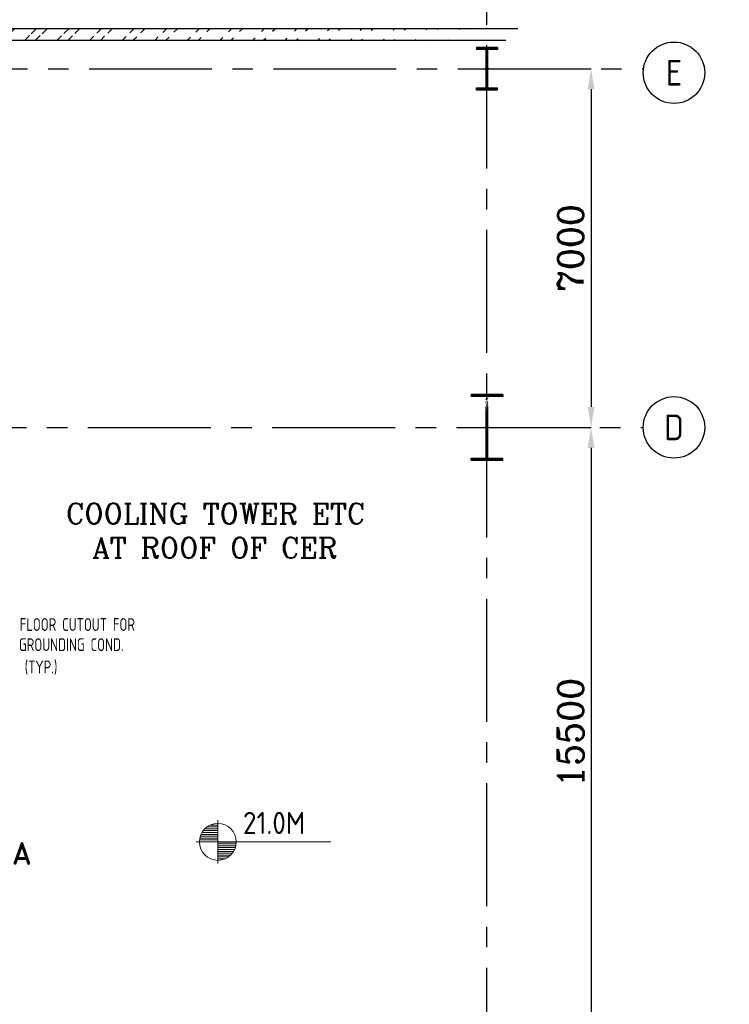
# Model space of a CAD drawing. Extents: x -11758 to 4934791, y -233543 to 1826789.
# Tile 9 of 107: x 95743 to 109603, y 31971 to 51188. Entities that reach past the tile are written whole.
import ezdxf
from ezdxf.enums import TextEntityAlignment as Align

# ---------------------------------------------------------------- set-up
doc = ezdxf.new("R2010")
doc.units = 0
doc.header["$LTSCALE"] = 800
doc.header["$MEASUREMENT"] = 0
doc.linetypes.add('CENTER', pattern=[2, 1.25, -0.25, 0.25, -0.25])
doc.linetypes.add('CENTER2', pattern=[1.125, 0.75, -0.125, 0.125, -0.125])
doc.layers.get('0').update_dxf_attribs({"linetype": 'CONTINUOUS'})
doc.layers.get('DEFPOINTS').update_dxf_attribs({"linetype": 'CONTINUOUS'})
for name, color, linetype in [('0-7-COL', 2, 'CENTER'), ('CABLE TRAYS', 7, 'CONTINUOUS'), ('COL', 1, 'CENTER'), ('GRID', 8, 'CENTER'), ('HATCH', 9, 'CONTINUOUS'), ('WALL', 6, 'CONTINUOUS')]:
    doc.layers.add(name, color=color, linetype=linetype)
for name, color, linetype, lineweight in [('DIM', 4, 'CONTINUOUS', 15), ('T', 3, 'CONTINUOUS', 15), ('TEXT', 3, 'CONTINUOUS', 15)]:
    doc.layers.add(name, color=color, linetype=linetype, lineweight=lineweight)
doc.styles.add('ROMANC', font='romanc')
doc.styles.add('ROMAND', font='romand')
doc.styles.add('ROMANS', font='ISO9.shx', dxfattribs={"width": 0.8})
doc.styles.add('S1', font='SIMPLEX.SHX', dxfattribs={"height": 200})
doc.styles.add('S3', font='ROMANS1.SHX', dxfattribs={"width": 0.8})
doc.styles.get("Standard").update_dxf_attribs({"font": 'ISO9'})
doc.dimstyles.new('STANDARD$0', dxfattribs={"dimtxt": 250, "dimasz": 200, "dimexe": 0, "dimexo": 0, "dimgap": 100, "dimtad": 1, "dimdec": 0, "dimzin": 0, "dimdsep": 46, "dimtxsty": 'S1', "dimcen": 0, "dimadec": 0, "dimazin": 0, "dimtfac": 1, "dimtdec": 0, "dimtmove": 2, "dimatfit": 3, "dimfxl": 1, "dimtolj": 1, "dimtzin": 0, "dimarcsym": 0})

# ---------------------------------------------------------------- blocks, each defined once
blk = doc.blocks.new('*X4')
at = {"color": 0}
for p, q in [((36154, 29375), (36330, 29375)), ((36183, 29400), (36330, 29400)), ((36226, 29425), (36330, 29425)), ((36085, 29250), (36330, 29250)), ((36092, 29275), (36330, 29275)), ((36102, 29300), (36330, 29300)), ((36115, 29325), (36330, 29325)), ((36132, 29350), (36330, 29350)), ((36080, 29200), (36330, 29200)), ((36081, 29225), (36330, 29225))]:
    blk.add_line(p, q, dxfattribs=at)
blk = doc.blocks.new('LL')
for p, q in [((-711, 0), (-711, 423)), ((-1136, 0), (-711, 0)), ((1493, 0), (-711, 0)), ((-711, 0), (-711, -418))]:
    blk.add_line(p, q)
for start, end in [(90, 180), (0, 90), (180, 270), (270, 0)]:
    blk.add_arc((-711, 0), 360, start, end)
at = {"xscale": 1.440000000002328, "yscale": 1.440000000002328, "zscale": 1.440000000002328}
blk.add_blockref('*X4', (-53026, -42044), dxfattribs=at)
at = {"xscale": 1.440000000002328, "yscale": 1.440000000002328, "zscale": 1.440000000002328, "rotation": 180}
blk.add_blockref('*X4', (51604, 42044), dxfattribs=at)
at = {"flags": 4}
blk.add_attdef('LEVEL', (-222, 154), '', height=432, dxfattribs=at)
blk = doc.blocks.new('*D528')
at = {"layer": 'DEFPOINTS', "color": 0, "linetype": 'Continuous', "transparency": 16777216}
for p in [(106903, 43231), (106903, 27731), (106903, 27731)]:
    blk.add_point(p, dxfattribs=at)
at = {"layer": 'DIM', "color": 4, "linetype": 'Continuous', "lineweight": -2, "transparency": 16777216}
blk.add_line((106903, 42831), (106903, 28131), dxfattribs=at)
at = {"layer": 'DIM', "color": 4, "linetype": 'Continuous', "transparency": 16777216}
for points in [[(106836, 42831), (106969, 42831), (106903, 43231)], [(106836, 28131), (106969, 28131), (106903, 27731)]]:
    blk.add_solid(points, dxfattribs=at)
at = {"layer": 'DIM', "linetype": 'Continuous', "transparency": 16777216, "insert": (106503, 37271), "char_height": 500, "attachment_point": 5, "rotation": 90, "style": 'ROMANC'}
blk.add_mtext('\\A1;15500', dxfattribs=at)
blk = doc.blocks.new('*D529')
at = {"layer": 'DEFPOINTS', "color": 0, "linetype": 'Continuous', "transparency": 16777216}
for p in [(105941, 50231), (105822, 43231), (106903, 43231)]:
    blk.add_point(p, dxfattribs=at)
at = {"layer": 'DIM', "linetype": 'Continuous', "lineweight": -2, "transparency": 16777216}
for p, q in [((105941, 50231), (106903, 50231)), ((105822, 43231), (106903, 43231))]:
    blk.add_line(p, q, dxfattribs=at)
at = {"layer": 'DIM', "color": 4, "linetype": 'Continuous', "lineweight": -2, "transparency": 16777216}
blk.add_line((106903, 49831), (106903, 43631), dxfattribs=at)
at = {"layer": 'DIM', "color": 4, "linetype": 'Continuous', "transparency": 16777216}
for points in [[(106836, 49831), (106969, 49831), (106903, 50231)], [(106836, 43631), (106969, 43631), (106903, 43231)]]:
    blk.add_solid(points, dxfattribs=at)
at = {"layer": 'DIM', "linetype": 'Continuous', "transparency": 16777216, "insert": (106503, 46731), "char_height": 500, "attachment_point": 5, "rotation": 90, "style": 'ROMANC'}
blk.add_mtext('\\A1;7000', dxfattribs=at)
blk = doc.blocks.new('A$C14326149')
at = {"layer": 'COL'}
h = blk.add_hatch(dxfattribs=at)
h.set_pattern_fill('ANSI31', color=256, scale=100, style=0)
h.paths.add_polyline_path([(-310, -640), (-310, -600), (310, -600), (310, -640)])
h.paths.add_polyline_path([(310, 640), (310, 600), (-310, 600), (-310, 640)])
edge = h.paths.add_edge_path()
edge.add_line((-16, -600), (-16, 600))
edge.add_line((16, -600), (16, 600))
for p, q in [((310, 640), (-310, 640)), ((-310, 640), (-310, 600)), ((310, 600), (-310, 600)), ((-16, -600), (-16, 600)), ((16, -600), (16, 600)), ((310, 640), (310, 600)), ((-310, -600), (310, -600)), ((-310, -640), (-310, -600)), ((-310, -640), (310, -640)), ((310, -640), (310, -600))]:
    blk.add_line(p, q, dxfattribs=at)
at = {"layer": 'COL', "color": 2}
for p, q in [((0, -672), (0, 672)), ((44, 0), (-44, 0))]:
    blk.add_line(p, q, dxfattribs=at)
blk = doc.blocks.new('e row column')
at = {"layer": 'COL'}
h = blk.add_hatch(dxfattribs=at)
h.set_pattern_fill('ANSI31', color=256, scale=100, style=0)
h.set_pattern_definition([(45, (112934.024, 108453.531), (-8.83883, 8.83883), [])])
h.paths.add_polyline_path([(112729, 108081), (113139, 108081), (113139, 108041), (112729, 108041)])
h.paths.add_polyline_path([(113139, 108866), (113139, 108826), (112729, 108826), (112729, 108866)])
edge = h.paths.add_edge_path()
edge.add_line((112918, 108081), (112918, 108826))
edge.add_line((112950, 108081), (112950, 108826))
for p, q in [((113139, 108866), (112729, 108866)), ((112729, 108866), (112729, 108826)), ((113139, 108826), (112729, 108826)), ((112918, 108081), (112918, 108826)), ((112950, 108081), (112950, 108826)), ((113139, 108866), (113139, 108826)), ((112729, 108081), (113139, 108081)), ((112729, 108041), (112729, 108081)), ((112729, 108041), (113139, 108041)), ((113139, 108041), (113139, 108081))]:
    blk.add_line(p, q, dxfattribs=at)
at = {"layer": 'COL', "color": 2}
for p, q in [((112934, 107991), (112934, 108916)), ((112978, 108454), (112890, 108454))]:
    blk.add_line(p, q, dxfattribs=at)

msp = doc.modelspace()

# ---------------------------------------------------------------- hatches: boundary and pattern name
at = {"layer": 'HATCH'}
h = msp.add_hatch(dxfattribs=at)
h.set_pattern_fill('ANSI32', color=256, scale=1200, style=0)
h.set_pattern_definition([(45, (-1010.4, -96339.4), (-318.198, 318.198), []), (45, (-798.25, -96339.4), (-318.198, 318.198), [])])
edge = h.paths.add_edge_path()
edge.add_line((105469.2, 51010.5), (83189.4, 51012.3))
edge.add_line((105239.2, 50780.6), (83419.4, 50782.4))

# ---------------------------------------------------------------- linework, layer by layer
at = {"layer": '0-7-COL', "color": 6, "linetype": 'Continuous'}
for centre in [(108521.9, 50152.2), (108521.9, 43231)]:
    msp.add_circle(centre, 600, dxfattribs=at)
at = {"layer": 'GRID', "linetype": 'CENTER2', "ltscale": 4}
for p, q in [((104869.4, 23084.7), (104869.4, 51477)), ((82697.4, 50231), (107927.1, 50231)), ((64675.3, 43230.9), (107921.9, 43230.9))]:
    msp.add_line(p, q, dxfattribs=at)
at = {"layer": 'WALL'}
for p, q in [((105469.2, 51010.5), (83189.4, 51012.3)), ((105239.2, 50780.6), (83419.4, 50782.4))]:
    msp.add_line(p, q, dxfattribs=at)

# ---------------------------------------------------------------- block references
msp.add_blockref('e row column', (-8064.6, -58222.5))
at = {"layer": 'DIM'}
msp.add_blockref('A$C14326149', (104869.4, 43231), dxfattribs=at)
at = {"layer": 'TEXT'}
msp.add_blockref('LL', (100325.6, 35140.1), dxfattribs=at).add_auto_attribs({'LEVEL': '21.0M'})

# ---------------------------------------------------------------- texts
at = {"layer": '0-7-COL', "color": 6, "linetype": 'Continuous', "style": 'ROMANS'}
for s, p in [('E', (108521.9, 50152.2)), ('D', (108521.9, 43231))]:
    msp.add_text(s, height=500, dxfattribs=at).set_placement(p, align=Align.MIDDLE)
at = {"layer": 'CABLE TRAYS', "insert": (95963, 35129.6), "char_height": 420, "width": 1859.099, "attachment_point": 3, "style": 'ROMAND'}
msp.add_mtext('A', dxfattribs=at)
at = {"layer": 'T', "insert": (75480.3, 49064.4, 207.7), "char_height": 400, "width": 3723.143, "attachment_point": 1, "style": 'S3'}
msp.add_mtext('\\pi604.43;STAIRCASE \\P\\pi78.714;0.0M TO 21.0M', dxfattribs=at)
at = {"layer": 'T', "insert": (96580.9, 41748.4), "char_height": 400, "attachment_point": 1, "style": 'ROMANC'}
msp.add_mtext_dynamic_manual_height_columns('\\pi65.491;COOLING TOWER ETC \\P\\pi579.78;AT ROOF OF CER', width=6702.411, gutter_width=2000, heights=[0], dxfattribs=at)
at = {"layer": 'TEXT', "color": 7, "style": 'ROMANS', "width": 0.8}
for s, p in [('FLOOR CUTOUT FOR', (95742.7, 39257.4)), ('GROUNDING COND.', (95728.5, 38864.5)), ('(TYP.)', (95841.4, 38429))]:
    msp.add_text(s, height=250, dxfattribs=at).set_placement(p)

# ---------------------------------------------------------------- dimensions: what is measured, and where the dimension line sits
at = {"layer": 'DIM', "linetype": 'Continuous'}
dim = msp.add_linear_dim(base=(106902.7, 43231), p1=(105941.1, 50231), p2=(105822.4, 43231), angle=90, dimstyle='STANDARD$0', override={"dimscale": 100, "dimtxt": 5, "dimasz": 4, "dimgap": 1.5, "dimtxsty": 'ROMANC', "dimclrd": 4, "dimclre": 256, "dimclrt": 256, "dimtix": 1}, dxfattribs=at)
dim.commit()
dim.dimension.update_dxf_attribs({"geometry": '*D529', "text_midpoint": (106502.7, 46731)})
dim = msp.add_linear_dim(base=(106902.7, 27731), p1=(106902.7, 43231), p2=(106902.7, 27731), angle=90, dimstyle='STANDARD$0', override={"dimscale": 100, "dimtxt": 5, "dimasz": 4, "dimgap": 1.5, "dimtxsty": 'ROMANC', "dimclrd": 4, "dimclre": 256, "dimclrt": 256, "dimtix": 1}, dxfattribs=at)
dim.commit()
dim.dimension.update_dxf_attribs({"geometry": '*D528', "text_midpoint": (106502.7, 37271), "dimtype": 160})

doc.saveas('drawing.dxf')
